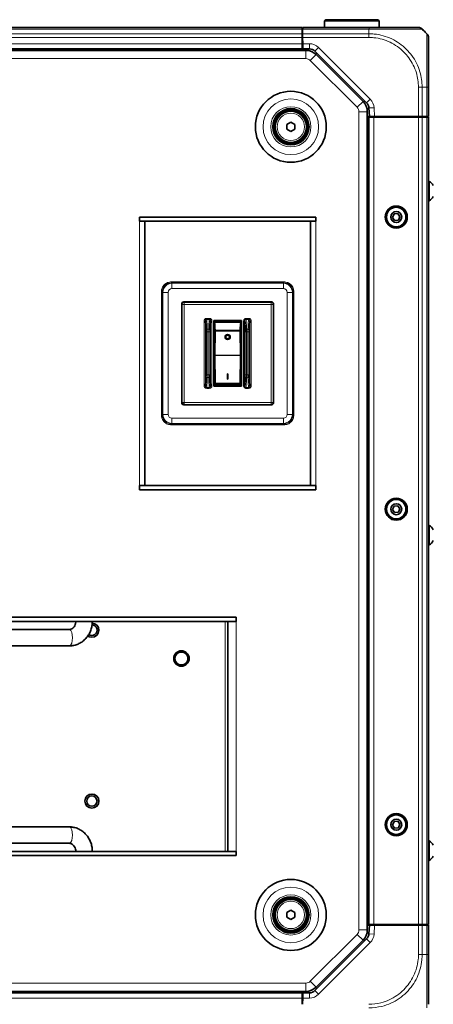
# Model space of a CAD drawing. Header units: millimetres. Extents: x 0 to 1118, y 0 to 864.
# Tile 54 of 172: x 366 to 405, y 314 to 409. Entities that reach past the tile are written whole.
import ezdxf

# ---------------------------------------------------------------- set-up
doc = ezdxf.new("R2010")
doc.units = ezdxf.units.MM

msp = doc.modelspace()

# ---------------------------------------------------------------- linework, layer by layer
at = {"color": 7, "linetype": 'Continuous', "lineweight": 35}
for p, q in [((395.085, 409.207), (394.96, 409.082)), ((394.96, 409.082), (394.96, 408.457)), ((397.597, 409.082), (394.96, 409.082)), ((395.085, 409.207), (397.597, 409.207)), ((397.597, 409.207), (400.11, 409.207)), ((400.235, 409.082), (397.597, 409.082)), ((400.235, 409.082), (400.11, 409.207)), ((400.235, 408.457), (400.235, 409.082)), ((392.81, 408.457), (208.885, 408.457)), ((392.81, 408.311), (392.81, 408.457)), ((392.81, 407.854), (392.81, 408.311)), ((392.85, 408.007), (392.81, 408.007)), ((392.81, 407.5), (392.81, 407.854)), ((392.86, 408.311), (392.845, 408.311)), ((392.845, 408.311), (392.853, 407.854)), ((392.859, 407.5), (392.853, 407.854)), ((392.875, 408.311), (392.86, 408.311)), ((392.875, 408.311), (392.877, 408.457)), ((392.877, 408.457), (399.248, 408.457)), ((404.529, 408.15), (404.826, 407.854)), ((392.81, 406.895), (392.81, 407.5)), ((392.81, 407.382), (392.861, 407.382)), ((392.81, 406.395), (392.81, 406.895)), ((392.87, 406.882), (392.81, 406.882)), ((392.86, 407.457), (392.858, 407.382)), ((392.87, 406.895), (392.859, 407.5)), ((392.878, 406.395), (392.87, 406.895)), ((393.173, 406.257), (208.521, 406.257)), ((392.81, 406.395), (208.885, 406.395)), ((392.81, 406.257), (392.81, 406.395)), ((393.512, 406.395), (392.878, 406.395)), ((392.878, 406.395), (392.881, 406.257)), ((399.019, 401.198), (394.042, 406.175)), ((398.675, 401.336), (394.163, 405.847)), ((404.972, 402.707), (404.972, 399.882)), ((399.085, 321.569), (399.085, 400.346)), ((399.281, 399.882), (399.237, 400.707)), ((391.335, 399.118), (391.722, 399.342)), ((391.335, 398.671), (391.335, 399.118)), ((391.722, 399.342), (392.11, 399.118)), ((392.11, 399.118), (392.11, 398.671)), ((399.281, 399.882), (399.085, 399.882)), ((399.085, 399.832), (399.222, 399.832)), ((399.222, 399.832), (399.222, 322.082)), ((399.722, 399.832), (399.222, 399.832)), ((399.781, 399.882), (399.281, 399.882)), ((404.015, 399.832), (399.722, 399.832)), ((399.76, 399.832), (399.76, 399.882)), ((404.015, 399.882), (399.781, 399.882)), ((400.26, 399.882), (400.26, 399.832)), ((400.423, 399.832), (400.422, 399.882)), ((403.221, 399.832), (403.222, 399.882)), ((403.822, 399.882), (403.822, 399.832)), ((403.973, 399.832), (403.972, 399.882)), ((404.369, 399.882), (404.015, 399.882)), ((404.369, 399.832), (404.015, 399.832)), ((404.826, 399.882), (404.369, 399.882)), ((404.826, 399.832), (404.369, 399.832)), ((404.446, 399.832), (404.447, 399.882)), ((404.972, 399.882), (404.826, 399.882)), ((404.972, 399.832), (404.826, 399.832)), ((404.972, 399.832), (404.972, 322.082)), ((391.722, 398.447), (391.335, 398.671)), ((392.11, 398.671), (391.722, 398.447)), ((405.037, 393.645), (404.972, 393.645)), ((405.037, 391.77), (405.037, 393.645)), ((404.972, 391.77), (405.037, 391.77)), ((377.135, 390.207), (377.135, 389.807)), ((394.135, 390.207), (377.135, 390.207)), ((394.135, 389.807), (377.135, 389.807)), ((377.66, 364.357), (377.66, 389.807)), ((393.61, 389.807), (393.61, 364.357)), ((394.135, 389.807), (394.135, 390.207)), ((401.66, 390.501), (401.511, 390.172)), ((401.511, 390.172), (401.72, 389.879)), ((402.019, 390.536), (401.66, 390.501)), ((401.72, 389.879), (402.079, 389.914)), ((402.229, 390.242), (402.019, 390.536)), ((402.079, 389.914), (402.229, 390.242)), ((389.865, 382.035), (381.405, 382.035)), ((381.209, 381.839), (381.209, 372.325)), ((390.061, 372.325), (390.061, 381.839)), ((384.307, 380.235), (384.307, 373.929)), ((386.962, 380.235), (384.307, 380.235)), ((384.317, 380.225), (384.307, 380.235)), ((384.317, 380.225), (384.317, 377.476)), ((384.365, 378.152), (384.365, 380.164)), ((384.379, 380.043), (384.365, 380.164)), ((386.905, 380.164), (384.365, 380.164)), ((385.447, 380.235), (385.447, 380.164)), ((385.514, 380.164), (385.514, 380.235)), ((385.755, 380.235), (385.755, 380.164)), ((385.822, 380.164), (385.822, 380.235)), ((386.89, 380.043), (386.905, 380.164)), ((386.905, 378.152), (386.905, 380.164)), ((386.962, 380.235), (386.952, 380.225)), ((386.952, 377.476), (386.952, 380.225)), ((386.962, 373.929), (386.962, 380.235)), ((384.429, 379.21), (384.405, 376.917)), ((386.841, 379.21), (386.865, 376.917)), ((385.381, 378.66), (385.381, 378.653)), ((385.889, 378.653), (385.889, 378.66)), ((384.365, 377.652), (384.365, 378.152)), ((384.365, 377.652), (384.372, 377.569)), ((386.898, 377.569), (386.905, 377.652)), ((386.905, 378.152), (386.905, 377.652)), ((384.317, 376.689), (384.317, 373.939)), ((384.365, 376.846), (384.365, 376.309)), ((384.368, 376.812), (384.365, 376.846)), ((384.405, 376.87), (384.429, 374.222)), ((386.865, 376.87), (386.841, 374.222)), ((386.905, 376.846), (386.902, 376.812)), ((386.905, 376.846), (386.905, 376.309)), ((386.952, 373.939), (386.952, 376.689)), ((384.365, 374.214), (384.365, 376.309)), ((386.905, 374.214), (386.905, 376.309)), ((385.659, 375.12), (385.61, 375.12)), ((385.61, 375.113), (385.61, 375.12)), ((385.61, 375.113), (385.659, 375.113)), ((385.61, 375.113), (385.61, 374.587)), ((385.61, 374.587), (385.659, 374.587)), ((385.659, 375.12), (385.659, 375.113)), ((385.659, 374.587), (385.659, 375.113)), ((384.307, 373.929), (384.317, 373.939)), ((384.307, 373.929), (386.962, 373.929)), ((384.317, 373.939), (386.952, 373.939)), ((384.365, 374.214), (384.379, 374.121)), ((384.403, 374.042), (386.866, 374.042)), ((386.905, 374.214), (386.89, 374.121)), ((386.962, 373.929), (386.952, 373.939)), ((381.405, 372.129), (389.865, 372.129)), ((377.135, 364.357), (377.135, 363.957)), ((377.135, 364.357), (394.135, 364.357)), ((394.135, 363.957), (394.135, 364.357)), ((377.135, 363.957), (394.135, 363.957)), ((401.66, 362.376), (401.511, 362.047)), ((402.019, 362.411), (401.66, 362.376)), ((402.229, 362.117), (402.019, 362.411)), ((402.079, 361.789), (402.229, 362.117)), ((401.511, 362.047), (401.72, 361.754)), ((401.72, 361.754), (402.079, 361.789)), ((405.037, 360.52), (404.972, 360.52)), ((405.037, 358.645), (405.037, 360.52)), ((404.972, 358.645), (405.037, 358.645)), ((336.658, 351.682), (386.456, 351.682)), ((386.456, 351.682), (386.456, 351.282)), ((386.456, 351.282), (336.658, 351.282)), ((385.656, 351.282), (385.656, 329.132)), ((370.368, 350.501), (359.93, 350.501)), ((359.93, 348.913), (370.368, 348.913)), ((401.66, 332.001), (401.511, 331.672)), ((402.019, 332.036), (401.66, 332.001)), ((402.229, 331.742), (402.019, 332.036)), ((370.368, 331.501), (359.93, 331.501)), ((401.511, 331.672), (401.72, 331.379)), ((401.72, 331.379), (402.079, 331.414)), ((402.079, 331.414), (402.229, 331.742)), ((359.93, 329.913), (370.368, 329.913)), ((405.037, 330.145), (404.972, 330.145)), ((405.037, 328.27), (405.037, 330.145)), ((336.658, 329.132), (386.456, 329.132)), ((386.456, 329.132), (386.456, 328.732)), ((386.456, 328.732), (336.658, 328.732)), ((404.972, 328.27), (405.037, 328.27)), ((391.335, 323.243), (391.722, 323.467)), ((391.335, 322.796), (391.335, 323.243)), ((391.722, 323.467), (392.11, 323.243)), ((392.11, 323.243), (392.11, 322.796)), ((391.722, 322.572), (391.335, 322.796)), ((392.11, 322.796), (391.722, 322.572)), ((399.222, 322.082), (399.085, 322.082)), ((399.085, 322.032), (399.281, 322.032)), ((399.722, 322.082), (399.222, 322.082)), ((399.237, 321.207), (399.281, 322.032)), ((399.281, 322.032), (399.781, 322.032)), ((404.015, 322.082), (399.722, 322.082)), ((399.76, 322.032), (399.76, 322.082)), ((399.781, 322.032), (404.015, 322.032)), ((400.26, 322.082), (400.26, 322.032)), ((400.423, 322.082), (400.422, 322.032)), ((403.221, 322.082), (403.222, 322.032)), ((403.822, 322.082), (403.822, 322.032)), ((403.973, 322.082), (403.972, 322.032)), ((404.369, 322.082), (404.015, 322.082)), ((404.015, 322.032), (404.369, 322.032)), ((404.826, 322.082), (404.369, 322.082)), ((404.369, 322.032), (404.826, 322.032)), ((404.446, 322.082), (404.447, 322.032)), ((404.972, 322.082), (404.826, 322.082)), ((404.826, 322.032), (404.972, 322.032)), ((404.972, 322.032), (404.972, 319.208)), ((394.042, 315.739), (399.019, 320.716)), ((394.163, 316.067), (398.675, 320.579)), ((208.521, 315.657), (393.173, 315.657)), ((208.885, 315.52), (392.81, 315.52)), ((392.81, 315.657), (392.81, 315.52)), ((392.81, 315.52), (392.81, 315.02)), ((392.81, 315.032), (392.87, 315.032)), ((392.81, 315.02), (392.81, 314.414)), ((392.87, 315.02), (392.859, 314.414)), ((392.87, 315.02), (392.878, 315.52)), ((392.878, 315.52), (392.881, 315.657)), ((392.878, 315.52), (393.512, 315.52)), ((392.861, 314.532), (392.81, 314.532)), ((392.858, 314.532), (392.86, 314.457))]:
    msp.add_line(p, q, dxfattribs=at)
at = {"color": 7, "linetype": 'Continuous', "lineweight": 18}
for p, q in [((392.81, 408.311), (208.885, 408.311)), ((392.81, 407.854), (208.885, 407.854)), ((392.853, 407.854), (399.222, 407.854)), ((399.25, 408.311), (392.875, 408.311)), ((399.222, 408.15), (399.222, 407.854)), ((392.81, 407.5), (208.885, 407.5)), ((392.81, 406.895), (208.885, 406.895)), ((399.222, 407.5), (392.859, 407.5)), ((392.86, 407.457), (392.86, 407.382)), ((392.87, 406.895), (393.512, 406.895)), ((393.512, 406.395), (393.512, 406.895)), ((392.81, 406.27), (208.885, 406.27)), ((393.173, 405.457), (393.173, 406.257)), ((393.598, 405.282), (394.163, 405.847)), ((394.042, 406.175), (394.395, 406.529)), ((394.395, 406.529), (399.372, 401.552)), ((393.173, 405.457), (208.521, 405.457)), ((398.109, 400.77), (393.598, 405.282)), ((404.015, 399.882), (404.015, 402.707)), ((404.826, 402.707), (404.369, 402.707)), ((404.369, 402.707), (404.369, 399.882)), ((404.826, 399.882), (404.826, 402.707)), ((398.109, 400.77), (398.675, 401.336)), ((399.019, 401.198), (399.372, 401.552)), ((398.285, 321.569), (398.285, 400.346)), ((398.285, 400.346), (399.085, 400.346)), ((399.237, 400.707), (399.737, 400.733)), ((399.737, 400.733), (399.781, 399.882)), ((399.722, 399.832), (399.722, 322.082)), ((404.015, 399.832), (404.015, 322.082)), ((404.369, 399.832), (404.369, 322.082)), ((404.826, 399.832), (404.826, 322.082)), ((377.135, 364.357), (377.135, 389.807)), ((394.135, 389.807), (394.135, 364.357)), ((380.217, 383.966), (380.217, 383.869)), ((380.217, 383.966), (391.052, 383.966)), ((391.052, 383.869), (391.052, 383.966)), ((379.251, 383), (379.348, 383)), ((379.251, 371.165), (379.251, 383)), ((379.391, 382.957), (379.348, 383)), ((379.348, 383), (379.348, 371.165)), ((380.217, 383.869), (380.26, 383.826)), ((391.052, 383.869), (380.217, 383.869)), ((380.26, 383.319), (380.26, 383.826)), ((380.26, 383.826), (391.009, 383.826)), ((391.009, 383.319), (380.26, 383.319)), ((391.009, 383.826), (391.052, 383.869)), ((391.009, 383.319), (391.009, 383.826)), ((391.922, 383), (391.878, 382.957)), ((391.922, 371.165), (391.922, 383)), ((391.922, 383), (392.018, 383)), ((392.018, 383), (392.018, 371.165)), ((379.391, 371.208), (379.391, 382.957)), ((379.391, 382.957), (379.898, 382.957)), ((379.898, 382.957), (379.898, 371.208)), ((381.445, 381.995), (381.405, 382.035)), ((389.865, 382.035), (389.825, 381.995)), ((391.371, 371.208), (391.371, 382.957)), ((391.371, 382.957), (391.878, 382.957)), ((391.878, 382.957), (391.878, 371.208)), ((381.209, 381.839), (381.249, 381.799)), ((381.249, 381.799), (381.445, 381.799)), ((381.249, 381.799), (381.249, 372.365)), ((381.445, 381.799), (381.445, 381.995)), ((389.825, 381.995), (381.445, 381.995)), ((381.445, 381.799), (381.445, 372.365)), ((389.825, 381.799), (381.445, 381.799)), ((389.825, 381.995), (389.825, 381.799)), ((389.825, 372.365), (389.825, 381.799)), ((389.825, 381.799), (390.021, 381.799)), ((390.021, 381.799), (390.061, 381.839)), ((390.021, 372.365), (390.021, 381.799)), ((383.369, 380.218), (383.496, 380.218)), ((383.369, 380.218), (383.369, 373.947)), ((383.496, 380.218), (383.496, 373.947)), ((383.871, 380.45), (383.62, 380.45)), ((383.623, 380.342), (383.62, 380.356)), ((383.62, 380.356), (383.871, 380.356)), ((383.871, 380.356), (383.869, 380.342)), ((383.996, 373.947), (383.996, 380.218)), ((384.122, 373.947), (384.122, 380.218)), ((385.628, 380.235), (385.628, 380.164)), ((387.178, 380.224), (387.178, 373.94)), ((387.273, 380.224), (387.273, 373.94)), ((387.649, 380.45), (387.399, 380.45)), ((387.4, 380.349), (387.399, 380.356)), ((387.399, 380.356), (387.649, 380.356)), ((387.649, 380.356), (387.647, 380.342)), ((387.649, 380.45), (387.649, 380.356)), ((387.774, 373.947), (387.774, 380.218)), ((387.901, 373.947), (387.901, 380.218)), ((383.816, 379.421), (383.675, 379.421)), ((384.379, 380.043), (386.89, 380.043)), ((386.843, 379.327), (384.427, 379.327)), ((384.429, 379.21), (386.841, 379.21)), ((387.594, 379.422), (387.454, 379.422)), ((383.551, 379.144), (383.551, 375.02)), ((383.678, 379.144), (383.678, 375.02)), ((383.813, 379.144), (383.678, 379.144)), ((383.813, 375.02), (383.813, 379.144)), ((383.94, 375.02), (383.94, 379.144)), ((387.329, 379.146), (387.329, 375.018)), ((387.456, 379.146), (387.456, 375.018)), ((387.591, 379.146), (387.456, 379.146)), ((387.591, 375.018), (387.591, 379.146)), ((387.718, 375.018), (387.718, 379.146)), ((386.865, 376.917), (384.405, 376.917)), ((384.405, 376.87), (386.865, 376.87)), ((383.816, 374.744), (383.675, 374.744)), ((383.813, 375.02), (383.678, 375.02)), ((387.594, 374.742), (387.454, 374.742)), ((387.591, 375.018), (387.456, 375.018)), ((383.62, 373.809), (383.623, 373.822)), ((383.871, 373.809), (383.62, 373.809)), ((383.62, 373.715), (383.62, 373.809)), ((383.62, 373.715), (383.871, 373.715)), ((383.869, 373.822), (383.871, 373.809)), ((384.122, 373.947), (383.996, 373.947)), ((384.427, 374.129), (386.843, 374.129)), ((386.841, 374.222), (384.429, 374.222)), ((387.399, 373.809), (387.4, 373.816)), ((387.649, 373.809), (387.399, 373.809)), ((387.399, 373.715), (387.399, 373.809)), ((387.399, 373.715), (387.649, 373.715)), ((387.647, 373.822), (387.649, 373.809)), ((387.901, 373.947), (387.774, 373.947)), ((381.249, 372.365), (381.209, 372.325)), ((381.445, 372.365), (381.249, 372.365)), ((381.405, 372.129), (381.445, 372.169)), ((381.445, 372.169), (381.445, 372.365)), ((381.445, 372.365), (389.825, 372.365)), ((381.445, 372.169), (389.825, 372.169)), ((389.825, 372.365), (389.825, 372.169)), ((390.021, 372.365), (389.825, 372.365)), ((389.825, 372.169), (389.865, 372.129)), ((390.061, 372.325), (390.021, 372.365)), ((379.251, 371.165), (379.348, 371.165)), ((379.348, 371.165), (379.391, 371.208)), ((379.391, 371.208), (379.898, 371.208)), ((380.26, 370.339), (380.26, 370.846)), ((380.26, 370.846), (391.009, 370.846)), ((391.009, 370.339), (391.009, 370.846)), ((391.371, 371.208), (391.878, 371.208)), ((391.878, 371.208), (391.922, 371.165)), ((391.922, 371.165), (392.018, 371.165)), ((380.26, 370.339), (380.217, 370.295)), ((380.217, 370.295), (391.052, 370.295)), ((380.217, 370.199), (380.217, 370.295)), ((391.052, 370.199), (380.217, 370.199)), ((391.009, 370.339), (380.26, 370.339)), ((391.052, 370.295), (391.009, 370.339)), ((391.052, 370.295), (391.052, 370.199)), ((385.41, 351.282), (385.41, 329.132)), ((386.456, 351.282), (386.456, 329.132)), ((398.285, 321.569), (399.085, 321.569)), ((399.781, 322.032), (399.737, 321.181)), ((404.015, 319.208), (404.015, 322.032)), ((404.369, 322.032), (404.369, 319.207)), ((404.826, 319.207), (404.826, 322.032)), ((393.598, 316.633), (398.109, 321.144)), ((398.109, 321.144), (398.675, 320.579)), ((399.372, 320.363), (399.019, 320.716)), ((399.737, 321.181), (399.237, 321.207)), ((399.372, 320.363), (394.395, 315.386)), ((404.369, 319.207), (404.826, 319.207)), ((393.598, 316.633), (394.163, 316.067)), ((208.521, 316.457), (393.173, 316.457)), ((393.173, 316.457), (393.173, 315.657)), ((394.395, 315.386), (394.042, 315.739)), ((208.885, 315.645), (392.81, 315.645)), ((208.885, 315.02), (392.81, 315.02)), ((393.512, 315.02), (392.87, 315.02)), ((393.512, 315.02), (393.512, 315.52)), ((392.86, 314.532), (392.86, 314.457))]:
    msp.add_line(p, q, dxfattribs=at)
at = {"color": 7, "linetype": 'Continuous', "lineweight": 35, "flags": 128}
for points in [[(404.508, 399.832), (404.498, 399.872), (404.495, 399.882)], [(372.163, 349.884), (372.315, 349.801), (372.56, 349.755)], [(404.495, 322.032), (404.498, 322.043), (404.508, 322.082)]]:
    msp.add_lwpolyline(points, dxfattribs=at)
at = {"color": 7, "linetype": 'Continuous', "lineweight": 18, "flags": 128}
for points in [[(383.94, 379.144), (383.937, 379.144), (383.929, 379.144), (383.917, 379.144), (383.902, 379.144), (383.882, 379.144), (383.861, 379.144), (383.837, 379.144), (383.813, 379.144)], [(383.551, 375.02), (383.554, 375.02), (383.562, 375.02), (383.574, 375.02), (383.59, 375.02), (383.609, 375.02), (383.63, 375.02), (383.654, 375.02), (383.678, 375.02)], [(387.329, 375.018), (387.332, 375.018), (387.34, 375.018), (387.352, 375.018), (387.368, 375.018), (387.387, 375.018), (387.409, 375.018), (387.432, 375.018), (387.456, 375.018)], [(370.368, 350.501), (370.424, 350.489), (370.531, 350.395), (370.618, 350.217), (370.674, 349.979), (370.694, 349.707)], [(372.162, 349.883), (372.315, 349.8), (372.56, 349.754)], [(370.694, 349.707), (370.674, 349.436), (370.618, 349.197), (370.531, 349.02), (370.424, 348.926), (370.368, 348.913)], [(370.694, 330.707), (370.674, 330.979), (370.618, 331.217), (370.531, 331.395), (370.424, 331.489), (370.368, 331.501)], [(370.368, 329.913), (370.424, 329.926), (370.531, 330.02), (370.618, 330.197), (370.674, 330.436), (370.694, 330.707)]]:
    msp.add_lwpolyline(points, dxfattribs=at)
at = {"color": 7, "linetype": 'Continuous', "lineweight": 35}
for centre, radius in [((391.722, 398.895), 3.416), ((391.722, 398.895), 1.75), ((391.722, 398.895), 1.688), ((391.722, 398.895), 1.575), ((391.722, 398.895), 1.5), ((401.87, 390.207), 1.062), ((401.87, 390.207), 0.984), ((401.87, 390.207), 0.937), ((401.87, 390.207), 0.528), ((401.87, 362.082), 1.062), ((401.87, 362.082), 0.984), ((401.87, 362.082), 0.937), ((401.87, 362.082), 0.528), ((381.185, 347.707), 0.744), ((381.185, 347.707), 0.625), ((372.56, 333.982), 0.677), ((372.56, 333.982), 0.5), ((401.87, 331.707), 1.062), ((401.87, 331.707), 0.984), ((401.87, 331.707), 0.937), ((401.87, 331.707), 0.528), ((391.722, 323.02), 3.416), ((391.722, 323.02), 1.75), ((391.722, 323.02), 1.688), ((391.722, 323.02), 1.575), ((391.722, 323.02), 1.5)]:
    msp.add_circle(centre, radius, dxfattribs=at)
at = {"color": 7, "linetype": 'Continuous', "lineweight": 18}
for centre, radius in [((391.722, 398.895), 2.677), ((391.722, 398.895), 1.938), ((391.722, 398.895), 1.318), ((381.185, 347.707), 0.746), ((372.56, 333.982), 0.678), ((391.722, 323.02), 2.677), ((391.722, 323.02), 1.938), ((391.722, 323.02), 1.318)]:
    msp.add_circle(centre, radius, dxfattribs=at)
for centre, radius, start, end in [((393.512, 405.645), 1.25, 45, 90), ((393.173, 404.857), 0.6, 45, 90), ((398.488, 400.668), 1.25, 3, 45), ((397.685, 400.346), 0.6, 0, 45), ((381.446, 381.798), 0.198, 90.50813, 179.49187), ((389.823, 381.798), 0.198, 0.50813, 89.49187), ((389.823, 372.367), 0.198, 270.50813, 359.49187), ((372.56, 350.432), 0.678, 270, 87.18869), ((397.685, 321.569), 0.6, 315, 0), ((398.488, 321.246), 1.25, 315, 357), ((393.173, 317.057), 0.6, 270, 315), ((393.512, 316.27), 1.25, 270, 315)]:
    msp.add_arc(centre, radius, start, end, dxfattribs=at)
at = {"color": 7, "linetype": 'Continuous', "lineweight": 35}
for centre, radius, start, end in [((393.173, 404.857), 1.4, 45, 90), ((393.512, 405.645), 0.75, 45, 90), ((397.685, 400.346), 1.4, 0, 45), ((398.488, 400.668), 0.75, 3, 45), ((404.499, 392.707), 1.081, 29.2162, 60.11785), ((404.499, 392.707), 1.081, 299.88215, 330.7838), ((381.446, 372.367), 0.198, 180.50813, 269.49187), ((404.499, 359.582), 1.081, 29.2162, 60.11785), ((404.499, 359.582), 1.081, 299.88215, 330.7838), ((372.56, 350.432), 0.5, 233.55743, 90), ((372.56, 350.432), 0.677, 270, 87.1926), ((404.499, 329.207), 1.081, 29.2162, 60.11785), ((404.499, 329.207), 1.081, 299.88215, 330.7838), ((397.685, 321.569), 1.4, 315, 0), ((398.488, 321.246), 0.75, 315, 357), ((393.173, 317.057), 1.4, 270, 315), ((393.512, 316.27), 0.75, 270, 315)]:
    msp.add_arc(centre, radius, start, end, dxfattribs=at)
at = {"color": 7, "linetype": 'Continuous', "lineweight": 18}
for centre, major_axis, ratio, start_param, end_param in [((380.286, 382.931), (0.69, -0.69), 0.922246, 2.389713, 3.893472), ((380.286, 382.931), (0.636, 0.636), 0.991062, 0.818917, 2.322676), ((380.286, 382.931), (-0.284, 0.284), 0.935113, 5.531306, 7.035065), ((390.983, 382.931), (-0.636, 0.636), 0.991062, 3.96051, 5.464268), ((390.983, 382.931), (-0.284, -0.284), 0.935113, 2.389713, 3.893472), ((390.983, 382.931), (0.69, 0.69), 0.922246, 5.531306, 7.035065), ((380.286, 371.234), (0.69, 0.69), 0.922246, 2.389713, 3.893472), ((380.286, 371.234), (-0.636, 0.636), 0.991062, 0.818917, 2.322676), ((380.286, 371.234), (-0.284, -0.284), 0.935113, 5.531306, 7.035065), ((390.983, 371.234), (-0.284, 0.284), 0.935113, 2.389713, 3.893472), ((390.983, 371.234), (0.636, 0.636), 0.991062, 3.96051, 5.464268), ((390.983, 371.234), (0.69, -0.69), 0.922246, 5.531306, 7.035065)]:
    msp.add_ellipse(centre, major_axis=major_axis, ratio=ratio, start_param=start_param, end_param=end_param, dxfattribs=at)
at = {"color": 7, "linetype": 'Continuous', "lineweight": 35}
for centre, major_axis, ratio, start_param, end_param in [((381.406, 381.838), (-0.14, 0.14), 0.992433, 5.501585, 7.064785), ((389.863, 381.838), (0.14, 0.14), 0.992433, 5.501585, 7.064785), ((384.375, 377.098), (-0.028, 3.08), 0.033728, 5.521212, 5.986174), ((384.425, 379.258), (-0.0009, 0.0952), 0.033728, 4.188485, 5.521212), ((386.844, 379.258), (0.0009, 0.0952), 0.033728, 0.761973, 2.0947), ((386.894, 377.098), (0.028, 3.08), 0.033728, 0.297011, 0.761973), ((384.379, 377.082), (-0.004, 0.403), 0.033728, 2.240117, 6.363591), ((384.379, 377.657), (-0.002, 0.254), 0.033728, 1.922519, 2.31715), ((386.89, 377.082), (0.004, 0.403), 0.033728, 6.20278, 10.326254), ((386.89, 377.657), (0.002, 0.254), 0.033728, 3.966035, 4.360666), ((384.408, 376.87), (-0.0009, 0.0952), 0.033728, 1.046892, 1.570491), ((386.862, 376.87), (0.0009, 0.0952), 0.033728, 4.712694, 5.236293), ((386.896, 376.578), (0.002, 0.254), 0.033728, 5.885182, 6.279813), ((384.375, 377.122), (-0.028, 3.08), 0.033728, 2.914395, 3.379357), ((384.425, 374.222), (-0.0009, 0.0952), 0.033728, 3.379357, 4.712084), ((386.844, 374.222), (0.0009, 0.0952), 0.033728, 1.571102, 2.903829), ((386.894, 377.122), (0.028, 3.08), 0.033728, 2.903829, 3.368791), ((381.406, 372.327), (-0.14, -0.14), 0.992433, 5.501585, 7.064785), ((389.863, 372.327), (0.14, -0.14), 0.992433, 5.501585, 7.064785)]:
    msp.add_ellipse(centre, major_axis=major_axis, ratio=ratio, start_param=start_param, end_param=end_param, dxfattribs=at)
for centre, major_axis in [((385.635, 378.66), (0.254, 0)), ((385.635, 378.653), (0.254, 0)), ((385.635, 378.66), (0.191, 0)), ((385.635, 378.653), (0.191, 0))]:
    msp.add_ellipse(centre, major_axis=major_axis, ratio=0.896575, dxfattribs=at)
at = {"color": 7, "linetype": 'Continuous', "lineweight": 18}
for points, knots in [([(399.222, 408.15), (399.224, 408.153), (399.232, 408.168), (399.242, 408.222), (399.247, 408.273), (399.25, 408.311)], [0, 0, 0, 0, 0.0512389, 0.3045526, 1, 1, 1, 1]), ([(399.222, 407.854), (399.399, 407.848), (399.865, 407.834), (400.617, 407.687), (401.439, 407.383), (402.203, 406.937), (402.855, 406.391), (403.408, 405.747), (403.851, 405.02), (404.158, 404.242), (404.336, 403.461), (404.358, 402.96), (404.368, 402.707)], [0, 0, 0, 0, 0.065796, 0.172761, 0.282893, 0.389757, 0.499797, 0.596871, 0.703946, 0.814211, 0.906126, 1, 1, 1, 1]), ([(404.369, 408.311), (404.363, 408.311), (404.347, 408.311), (404.202, 408.307), (403.897, 408.301), (403.451, 408.296), (402.84, 408.294), (402.1, 408.297), (401.266, 408.303), (400.336, 408.309), (399.646, 408.31), (399.25, 408.311)], [0, 0, 0, 0, 0.062705, 0.17058, 0.281665, 0.389428, 0.500417, 0.63527, 0.742284, 0.852424, 1, 1, 1, 1]), ([(404.826, 402.707), (404.826, 402.879), (404.826, 403.341), (404.822, 404.093), (404.814, 404.92), (404.808, 405.69), (404.807, 406.381), (404.81, 406.965), (404.816, 407.416), (404.824, 407.772), (404.825, 407.824), (404.826, 407.854)], [0, 0, 0, 0, 0.063881, 0.171582, 0.282525, 0.390047, 0.500815, 0.616212, 0.727169, 0.841682, 1, 1, 1, 1]), ([(404.015, 402.707), (404.005, 402.94), (403.984, 403.405), (403.816, 404.127), (403.524, 404.851), (403.11, 405.524), (402.595, 406.123), (401.992, 406.632), (401.288, 407.051), (400.523, 407.34), (399.824, 407.481), (399.387, 407.495), (399.222, 407.5)], [0, 0, 0, 0, 0.0929147, 0.1858152, 0.2944776, 0.4031621, 0.5002013, 0.6086254, 0.7170441, 0.8255688, 0.9340808, 1, 1, 1, 1]), ([(380.217, 383.966), (380.089, 383.952), (379.835, 383.924), (379.514, 383.703), (379.293, 383.382), (379.265, 383.128), (379.251, 383)], [0, 0, 0, 0, 0.2522001, 0.5, 0.7477999, 1, 1, 1, 1]), ([(392.018, 383), (392.004, 383.128), (391.977, 383.382), (391.756, 383.703), (391.435, 383.924), (391.181, 383.952), (391.052, 383.966)], [0, 0, 0, 0, 0.2522001, 0.5, 0.7477999, 1, 1, 1, 1]), ([(383.62, 380.45), (383.589, 380.447), (383.54, 380.443), (383.479, 380.412), (383.438, 380.379), (383.406, 380.34), (383.377, 380.287), (383.372, 380.245), (383.369, 380.218)], [0, 0, 0, 0, 0.243607, 0.388781, 0.533147, 0.662057, 0.7901, 1, 1, 1, 1]), ([(383.62, 380.356), (383.611, 380.355), (383.593, 380.354), (383.568, 380.345), (383.546, 380.33), (383.522, 380.306), (383.5, 380.269), (383.497, 380.235), (383.496, 380.218)], [0, 0, 0, 0, 0.127214, 0.253921, 0.380162, 0.506024, 0.755537, 1, 1, 1, 1]), ([(383.623, 380.342), (383.607, 380.34), (383.582, 380.338), (383.553, 380.322), (383.532, 380.306), (383.516, 380.286), (383.5, 380.257), (383.497, 380.234), (383.496, 380.218)], [0, 0, 0, 0, 0.239549, 0.368418, 0.499996, 0.631575, 0.760445, 1, 1, 1, 1]), ([(383.623, 380.342), (383.628, 380.295), (383.639, 380.204), (383.657, 379.921), (383.668, 379.615), (383.675, 379.421)], [0, 0, 0, 0, 0.2835404, 0.5448938, 1, 1, 1, 1]), ([(383.816, 379.421), (383.823, 379.615), (383.834, 379.921), (383.852, 380.204), (383.863, 380.295), (383.869, 380.342)], [0, 0, 0, 0, 0.455106, 0.71646, 1, 1, 1, 1]), ([(383.869, 380.342), (383.885, 380.34), (383.909, 380.338), (383.938, 380.322), (383.959, 380.306), (383.975, 380.286), (383.991, 380.257), (383.994, 380.234), (383.996, 380.218)], [0, 0, 0, 0, 0.239577, 0.368455, 0.500036, 0.631612, 0.760474, 1, 1, 1, 1]), ([(384.122, 380.218), (384.119, 380.245), (384.114, 380.287), (384.086, 380.34), (384.054, 380.379), (384.012, 380.412), (383.951, 380.443), (383.902, 380.447), (383.871, 380.45)], [0, 0, 0, 0, 0.21068, 0.338567, 0.466602, 0.61137, 0.756239, 1, 1, 1, 1]), ([(383.996, 380.218), (383.994, 380.235), (383.991, 380.269), (383.97, 380.306), (383.945, 380.33), (383.923, 380.345), (383.898, 380.354), (383.88, 380.355), (383.871, 380.356)], [0, 0, 0, 0, 0.244463, 0.493975, 0.619838, 0.746079, 0.872785, 1, 1, 1, 1]), ([(387.399, 380.45), (387.371, 380.447), (387.329, 380.442), (387.277, 380.414), (387.242, 380.385), (387.213, 380.35), (387.185, 380.297), (387.181, 380.253), (387.178, 380.224)], [0, 0, 0, 0, 0.2344119, 0.3643901, 0.4941084, 0.6245061, 0.7549077, 1, 1, 1, 1]), ([(387.399, 380.356), (387.39, 380.356), (387.374, 380.355), (387.35, 380.347), (387.327, 380.334), (387.302, 380.312), (387.278, 380.275), (387.275, 380.241), (387.273, 380.224)], [0, 0, 0, 0, 0.123652, 0.247351, 0.371391, 0.496018, 0.746424, 1, 1, 1, 1]), ([(387.273, 380.224), (387.275, 380.24), (387.277, 380.264), (387.293, 380.293), (387.31, 380.313), (387.33, 380.329), (387.359, 380.344), (387.384, 380.347), (387.4, 380.349)], [0, 0, 0, 0, 0.239533, 0.368401, 0.499981, 0.631564, 0.760439, 1, 1, 1, 1]), ([(387.4, 380.349), (387.406, 380.302), (387.417, 380.213), (387.435, 379.928), (387.447, 379.619), (387.454, 379.422)], [0, 0, 0, 0, 0.284492, 0.546167, 1, 1, 1, 1]), ([(387.594, 379.422), (387.601, 379.616), (387.612, 379.922), (387.631, 380.204), (387.641, 380.295), (387.647, 380.342)], [0, 0, 0, 0, 0.4551265, 0.7164744, 1, 1, 1, 1]), ([(387.647, 380.342), (387.663, 380.34), (387.687, 380.338), (387.717, 380.322), (387.737, 380.306), (387.753, 380.286), (387.769, 380.257), (387.772, 380.234), (387.774, 380.218)], [0, 0, 0, 0, 0.239577, 0.368455, 0.500036, 0.631612, 0.760474, 1, 1, 1, 1]), ([(387.901, 380.218), (387.897, 380.245), (387.892, 380.287), (387.864, 380.34), (387.832, 380.379), (387.79, 380.412), (387.729, 380.443), (387.68, 380.447), (387.649, 380.45)], [0, 0, 0, 0, 0.210628, 0.338553, 0.466626, 0.611388, 0.75625, 1, 1, 1, 1]), ([(387.774, 380.218), (387.772, 380.235), (387.769, 380.269), (387.748, 380.306), (387.723, 380.33), (387.701, 380.345), (387.676, 380.354), (387.658, 380.355), (387.649, 380.356)], [0, 0, 0, 0, 0.244463, 0.493975, 0.619838, 0.746079, 0.872785, 1, 1, 1, 1]), ([(383.549, 379.332), (383.551, 379.343), (383.554, 379.36), (383.57, 379.38), (383.586, 379.394), (383.606, 379.406), (383.635, 379.417), (383.66, 379.419), (383.675, 379.421)], [0, 0, 0, 0, 0.239148, 0.367754, 0.499124, 0.630622, 0.759594, 1, 1, 1, 1]), ([(383.675, 379.421), (383.676, 379.379), (383.678, 379.298), (383.678, 379.195), (383.678, 379.144)], [0, 0, 0, 0, 0.507372, 1, 1, 1, 1]), ([(383.813, 379.144), (383.813, 379.195), (383.814, 379.298), (383.815, 379.379), (383.816, 379.421)], [0, 0, 0, 0, 0.492663, 1, 1, 1, 1]), ([(383.943, 379.332), (383.941, 379.343), (383.938, 379.36), (383.922, 379.38), (383.905, 379.394), (383.885, 379.406), (383.856, 379.417), (383.831, 379.419), (383.816, 379.421)], [0, 0, 0, 0, 0.239148, 0.367754, 0.499124, 0.630622, 0.759594, 1, 1, 1, 1]), ([(387.327, 379.333), (387.329, 379.344), (387.332, 379.361), (387.348, 379.382), (387.364, 379.396), (387.384, 379.408), (387.414, 379.419), (387.438, 379.421), (387.454, 379.422)], [0, 0, 0, 0, 0.239137, 0.367739, 0.499108, 0.630607, 0.759583, 1, 1, 1, 1]), ([(387.454, 379.422), (387.454, 379.381), (387.456, 379.3), (387.456, 379.197), (387.456, 379.146)], [0, 0, 0, 0, 0.507387, 1, 1, 1, 1]), ([(387.591, 379.146), (387.592, 379.197), (387.592, 379.3), (387.593, 379.381), (387.594, 379.422)], [0, 0, 0, 0, 0.492648, 1, 1, 1, 1]), ([(387.721, 379.333), (387.719, 379.344), (387.716, 379.361), (387.7, 379.382), (387.683, 379.396), (387.663, 379.408), (387.634, 379.419), (387.61, 379.421), (387.594, 379.422)], [0, 0, 0, 0, 0.239149, 0.367755, 0.499125, 0.630623, 0.759595, 1, 1, 1, 1]), ([(383.549, 374.833), (383.551, 374.822), (383.554, 374.805), (383.57, 374.784), (383.586, 374.77), (383.606, 374.759), (383.636, 374.747), (383.66, 374.745), (383.675, 374.744)], [0, 0, 0, 0, 0.239777, 0.368566, 0.5, 0.631434, 0.760223, 1, 1, 1, 1]), ([(383.675, 374.744), (383.668, 374.55), (383.657, 374.244), (383.639, 373.96), (383.628, 373.87), (383.623, 373.822)], [0, 0, 0, 0, 0.455106, 0.71646, 1, 1, 1, 1]), ([(383.678, 375.02), (383.678, 374.969), (383.678, 374.866), (383.676, 374.785), (383.675, 374.744)], [0, 0, 0, 0, 0.492617, 1, 1, 1, 1]), ([(383.816, 374.744), (383.815, 374.785), (383.814, 374.866), (383.813, 374.969), (383.813, 375.02)], [0, 0, 0, 0, 0.507369, 1, 1, 1, 1]), ([(383.943, 374.833), (383.941, 374.822), (383.938, 374.805), (383.922, 374.784), (383.905, 374.77), (383.885, 374.759), (383.856, 374.747), (383.831, 374.745), (383.816, 374.744)], [0, 0, 0, 0, 0.239148, 0.367754, 0.499124, 0.630622, 0.759594, 1, 1, 1, 1]), ([(383.869, 373.822), (383.863, 373.87), (383.852, 373.96), (383.834, 374.244), (383.823, 374.55), (383.816, 374.744)], [0, 0, 0, 0, 0.28354, 0.544894, 1, 1, 1, 1]), ([(387.327, 374.831), (387.329, 374.82), (387.332, 374.803), (387.348, 374.783), (387.364, 374.768), (387.384, 374.757), (387.414, 374.746), (387.438, 374.743), (387.454, 374.742)], [0, 0, 0, 0, 0.239137, 0.367739, 0.499108, 0.630607, 0.759583, 1, 1, 1, 1]), ([(387.454, 374.742), (387.447, 374.546), (387.435, 374.236), (387.417, 373.951), (387.406, 373.862), (387.4, 373.816)], [0, 0, 0, 0, 0.453833, 0.715508, 1, 1, 1, 1]), ([(387.456, 375.018), (387.456, 374.968), (387.456, 374.864), (387.454, 374.783), (387.454, 374.742)], [0, 0, 0, 0, 0.492661, 1, 1, 1, 1]), ([(387.594, 374.742), (387.593, 374.783), (387.592, 374.864), (387.592, 374.968), (387.591, 375.018)], [0, 0, 0, 0, 0.507384, 1, 1, 1, 1]), ([(387.721, 374.831), (387.719, 374.82), (387.716, 374.803), (387.7, 374.783), (387.683, 374.768), (387.663, 374.757), (387.634, 374.746), (387.61, 374.743), (387.594, 374.742)], [0, 0, 0, 0, 0.239149, 0.367755, 0.499125, 0.630623, 0.759595, 1, 1, 1, 1]), ([(387.647, 373.822), (387.641, 373.869), (387.631, 373.96), (387.612, 374.243), (387.601, 374.548), (387.594, 374.742)], [0, 0, 0, 0, 0.2835256, 0.5448735, 1, 1, 1, 1]), ([(383.369, 373.947), (383.372, 373.92), (383.377, 373.877), (383.406, 373.825), (383.438, 373.785), (383.479, 373.752), (383.54, 373.722), (383.589, 373.718), (383.62, 373.715)], [0, 0, 0, 0, 0.21068, 0.338567, 0.466603, 0.61137, 0.756239, 1, 1, 1, 1]), ([(383.623, 373.822), (383.607, 373.824), (383.582, 373.827), (383.553, 373.842), (383.532, 373.858), (383.516, 373.878), (383.5, 373.907), (383.497, 373.931), (383.496, 373.947)], [0, 0, 0, 0, 0.239577, 0.368455, 0.500036, 0.631612, 0.760474, 1, 1, 1, 1]), ([(383.496, 373.947), (383.497, 373.93), (383.5, 373.896), (383.522, 373.858), (383.546, 373.834), (383.568, 373.82), (383.593, 373.81), (383.611, 373.809), (383.62, 373.809)], [0, 0, 0, 0, 0.2444633, 0.4939754, 0.6198377, 0.7460788, 0.8727855, 1, 1, 1, 1]), ([(383.869, 373.822), (383.885, 373.824), (383.909, 373.827), (383.938, 373.842), (383.959, 373.858), (383.975, 373.878), (383.991, 373.907), (383.994, 373.931), (383.996, 373.947)], [0, 0, 0, 0, 0.239549, 0.368418, 0.499996, 0.631575, 0.760445, 1, 1, 1, 1]), ([(383.871, 373.809), (383.88, 373.809), (383.898, 373.81), (383.923, 373.82), (383.945, 373.834), (383.97, 373.858), (383.991, 373.896), (383.994, 373.93), (383.996, 373.947)], [0, 0, 0, 0, 0.127214, 0.253921, 0.380162, 0.506024, 0.755537, 1, 1, 1, 1]), ([(383.871, 373.715), (383.902, 373.718), (383.951, 373.722), (384.012, 373.752), (384.054, 373.785), (384.086, 373.825), (384.114, 373.877), (384.119, 373.92), (384.122, 373.947)], [0, 0, 0, 0, 0.2436088, 0.3887837, 0.5331506, 0.6620546, 0.7900911, 1, 1, 1, 1]), ([(387.178, 373.94), (387.181, 373.91), (387.188, 373.851), (387.231, 373.788), (387.278, 373.75), (387.329, 373.722), (387.372, 373.718), (387.399, 373.715)], [0, 0, 0, 0, 0.254674, 0.504538, 0.637382, 0.769872, 1, 1, 1, 1]), ([(387.4, 373.816), (387.384, 373.817), (387.359, 373.82), (387.33, 373.836), (387.31, 373.852), (387.293, 373.872), (387.277, 373.901), (387.275, 373.924), (387.273, 373.94)], [0, 0, 0, 0, 0.2395614, 0.368437, 0.5000198, 0.6315998, 0.7604671, 1, 1, 1, 1]), ([(387.273, 373.94), (387.275, 373.923), (387.278, 373.889), (387.302, 373.852), (387.327, 373.83), (387.35, 373.818), (387.374, 373.81), (387.39, 373.809), (387.399, 373.809)], [0, 0, 0, 0, 0.253576, 0.503982, 0.628609, 0.752648, 0.876348, 1, 1, 1, 1]), ([(387.647, 373.822), (387.663, 373.824), (387.687, 373.827), (387.717, 373.842), (387.737, 373.858), (387.753, 373.878), (387.769, 373.907), (387.772, 373.931), (387.774, 373.947)], [0, 0, 0, 0, 0.239549, 0.368418, 0.499996, 0.631575, 0.760445, 1, 1, 1, 1]), ([(387.649, 373.809), (387.658, 373.809), (387.676, 373.81), (387.701, 373.82), (387.723, 373.834), (387.748, 373.858), (387.769, 373.896), (387.772, 373.93), (387.774, 373.947)], [0, 0, 0, 0, 0.127214, 0.253921, 0.380162, 0.506024, 0.755537, 1, 1, 1, 1]), ([(387.649, 373.715), (387.68, 373.718), (387.729, 373.722), (387.79, 373.752), (387.832, 373.785), (387.864, 373.825), (387.892, 373.877), (387.897, 373.92), (387.901, 373.947)], [0, 0, 0, 0, 0.243575, 0.388734, 0.533085, 0.662101, 0.790249, 1, 1, 1, 1]), ([(379.251, 371.165), (379.265, 371.036), (379.293, 370.782), (379.514, 370.461), (379.835, 370.24), (380.089, 370.212), (380.217, 370.199)], [0, 0, 0, 0, 0.2522, 0.5, 0.7478, 1, 1, 1, 1]), ([(391.052, 370.199), (391.181, 370.212), (391.435, 370.24), (391.756, 370.461), (391.977, 370.782), (392.004, 371.036), (392.018, 371.165)], [0, 0, 0, 0, 0.2522, 0.5, 0.7478, 1, 1, 1, 1]), ([(399.222, 314.414), (399.619, 314.443), (400.3, 314.491), (401.209, 314.828), (401.954, 315.25), (402.605, 315.795), (403.145, 316.437), (403.566, 317.145), (403.857, 317.916), (403.997, 318.614), (404.01, 319.048), (404.015, 319.208)], [0, 0, 0, 0, 0.158413, 0.271114, 0.383835, 0.49919, 0.608333, 0.717478, 0.826751, 0.936004, 1, 1, 1, 1]), ([(404.368, 319.207), (404.363, 319.035), (404.349, 318.573), (404.205, 317.822), (403.9, 316.994), (403.452, 316.224), (402.871, 315.533), (402.169, 314.95), (401.366, 314.499), (400.386, 314.142), (399.65, 314.091), (399.222, 314.061)], [0, 0, 0, 0, 0.063881, 0.171582, 0.282525, 0.390047, 0.500815, 0.616212, 0.727169, 0.841682, 1, 1, 1, 1]), ([(404.826, 314.061), (404.826, 314.066), (404.826, 314.081), (404.822, 314.227), (404.816, 314.532), (404.81, 314.977), (404.807, 315.523), (404.808, 316.168), (404.813, 316.894), (404.82, 317.672), (404.825, 318.454), (404.826, 318.954), (404.826, 319.207)], [0, 0, 0, 0, 0.065796, 0.172761, 0.282893, 0.389757, 0.499797, 0.596871, 0.703946, 0.814211, 0.906126, 1, 1, 1, 1])]:
    msp.add_open_spline(points, degree=3, knots=knots, dxfattribs=at)
for points in [[(399.222, 407.854), (399.222, 407.829), (399.222, 407.78), (399.222, 407.693), (399.222, 407.598), (399.222, 407.533), (399.222, 407.5)], [(399.25, 408.311), (399.25, 408.333), (399.25, 408.376), (399.249, 408.422), (399.248, 408.452), (399.248, 408.455), (399.248, 408.457)], [(404.369, 402.707), (404.344, 402.707), (404.295, 402.707), (404.208, 402.707), (404.113, 402.707), (404.048, 402.707), (404.015, 402.707)], [(404.826, 402.707), (404.848, 402.707), (404.891, 402.707), (404.937, 402.707), (404.967, 402.707), (404.97, 402.707), (404.972, 402.707)], [(383.62, 380.45), (383.62, 380.439), (383.62, 380.417), (383.62, 380.388), (383.62, 380.365), (383.62, 380.359), (383.62, 380.356)], [(383.871, 380.356), (383.871, 380.359), (383.871, 380.365), (383.871, 380.388), (383.871, 380.417), (383.871, 380.439), (383.871, 380.45)], [(384.122, 380.218), (384.106, 380.218), (384.074, 380.218), (384.032, 380.218), (384.003, 380.218), (383.998, 380.218), (383.996, 380.218)], [(387.273, 380.224), (387.271, 380.224), (387.268, 380.224), (387.245, 380.224), (387.214, 380.224), (387.19, 380.224), (387.178, 380.224)], [(387.399, 380.45), (387.399, 380.439), (387.399, 380.417), (387.399, 380.388), (387.399, 380.365), (387.399, 380.359), (387.399, 380.356)], [(387.901, 380.218), (387.884, 380.218), (387.852, 380.218), (387.81, 380.218), (387.781, 380.218), (387.776, 380.218), (387.774, 380.218)], [(383.94, 379.144), (383.94, 379.179), (383.94, 379.249), (383.942, 379.304), (383.943, 379.332)], [(387.718, 379.146), (387.718, 379.181), (387.719, 379.251), (387.72, 379.306), (387.721, 379.333)], [(383.551, 379.144), (383.553, 379.144), (383.558, 379.144), (383.588, 379.144), (383.629, 379.144), (383.662, 379.144), (383.678, 379.144)], [(387.329, 379.146), (387.332, 379.146), (387.336, 379.146), (387.366, 379.146), (387.407, 379.146), (387.44, 379.146), (387.456, 379.146)], [(387.718, 379.146), (387.716, 379.146), (387.711, 379.146), (387.682, 379.146), (387.64, 379.146), (387.608, 379.146), (387.591, 379.146)], [(383.551, 375.02), (383.551, 374.985), (383.551, 374.915), (383.549, 374.86), (383.549, 374.833)], [(383.94, 375.02), (383.938, 375.02), (383.933, 375.02), (383.903, 375.02), (383.862, 375.02), (383.829, 375.02), (383.813, 375.02)], [(387.329, 375.018), (387.329, 374.983), (387.329, 374.913), (387.328, 374.859), (387.327, 374.831)], [(387.718, 375.018), (387.716, 375.018), (387.711, 375.018), (387.682, 375.018), (387.64, 375.018), (387.608, 375.018), (387.591, 375.018)], [(383.369, 373.947), (383.385, 373.947), (383.418, 373.947), (383.459, 373.947), (383.489, 373.947), (383.493, 373.947), (383.496, 373.947)], [(383.871, 373.715), (383.871, 373.726), (383.871, 373.748), (383.871, 373.777), (383.871, 373.799), (383.871, 373.805), (383.871, 373.809)], [(387.178, 373.94), (387.19, 373.94), (387.214, 373.94), (387.245, 373.94), (387.268, 373.94), (387.271, 373.94), (387.273, 373.94)], [(387.649, 373.715), (387.649, 373.726), (387.649, 373.748), (387.649, 373.777), (387.649, 373.799), (387.649, 373.805), (387.649, 373.809)], [(404.369, 319.207), (404.344, 319.207), (404.295, 319.207), (404.207, 319.208), (404.113, 319.208), (404.048, 319.208), (404.015, 319.208)], [(404.826, 319.207), (404.848, 319.207), (404.891, 319.207), (404.937, 319.208), (404.967, 319.208), (404.97, 319.208), (404.972, 319.208)]]:
    msp.add_open_spline(points, degree=3, dxfattribs=at)
at = {"color": 7, "linetype": 'Continuous', "lineweight": 35}
for points, knots in [([(399.248, 408.457), (399.616, 408.457), (400.254, 408.457), (401.117, 408.457), (401.891, 408.457), (402.578, 408.457), (403.147, 408.457), (403.565, 408.457), (403.855, 408.457), (403.995, 408.457), (404.01, 408.457), (404.015, 408.457)], [0, 0, 0, 0, 0.147652, 0.256205, 0.364776, 0.499589, 0.608942, 0.718292, 0.827742, 0.937176, 1, 1, 1, 1]), ([(404.831, 407.844), (404.721, 407.953), (404.561, 408.11), (404.39, 408.262), (404.338, 408.309)], [0, 0, 0, 0, 0.6913844, 1, 1, 1, 1]), ([(404.369, 408.311), (404.382, 408.297), (404.426, 408.253), (404.478, 408.201), (404.518, 408.162), (404.527, 408.152), (404.529, 408.15), (404.529, 408.15)], [0, 0, 0, 0, 0.245202, 0.817535, 0.960682, 0.992151, 1, 1, 1, 1]), ([(404.972, 407.5), (404.972, 407.472), (404.972, 407.423), (404.972, 407.086), (404.972, 406.664), (404.972, 406.119), (404.972, 405.478), (404.972, 404.769), (404.972, 403.999), (404.972, 403.301), (404.972, 402.867), (404.972, 402.707)], [0, 0, 0, 0, 0.158413, 0.271114, 0.383835, 0.49919, 0.608333, 0.717478, 0.826751, 0.936004, 1, 1, 1, 1]), ([(384.317, 377.476), (384.317, 377.474), (384.315, 377.47), (384.314, 377.437), (384.313, 377.39), (384.311, 377.317), (384.31, 377.212), (384.31, 377.082), (384.31, 376.952), (384.311, 376.848), (384.313, 376.774), (384.314, 376.728), (384.315, 376.695), (384.317, 376.691), (384.317, 376.689)], [0, 0, 0, 0, 0.075475, 0.150784, 0.21771, 0.284525, 0.400707, 0.500002, 0.599292, 0.715473, 0.782398, 0.849215, 0.92458, 1, 1, 1, 1]), ([(386.952, 376.689), (386.953, 376.691), (386.954, 376.695), (386.955, 376.728), (386.957, 376.774), (386.958, 376.848), (386.959, 376.952), (386.959, 377.082), (386.959, 377.212), (386.958, 377.317), (386.957, 377.39), (386.955, 377.437), (386.954, 377.47), (386.953, 377.474), (386.952, 377.476)], [0, 0, 0, 0, 0.075475, 0.150784, 0.21771, 0.284525, 0.400707, 0.500002, 0.599292, 0.715473, 0.782398, 0.849215, 0.92458, 1, 1, 1, 1]), ([(371.021, 351.295), (371.02, 351.261), (371.016, 351.148), (370.969, 350.96), (370.861, 350.76), (370.715, 350.612), (370.545, 350.518), (370.428, 350.507), (370.368, 350.501)], [0, 0, 0, 0, 0.074312, 0.250851, 0.428551, 0.609454, 0.797931, 1, 1, 1, 1]), ([(370.368, 348.913), (370.458, 348.917), (370.684, 348.925), (371.039, 349.01), (371.416, 349.175), (371.758, 349.41), (372.054, 349.706), (372.296, 350.055), (372.474, 350.446), (372.587, 350.864), (372.601, 351.152), (372.608, 351.295)], [0, 0, 0, 0, 0.075847, 0.190308, 0.30471, 0.419328, 0.534448, 0.650243, 0.766763, 0.88396, 1, 1, 1, 1]), ([(372.608, 329.12), (372.606, 329.21), (372.598, 329.445), (372.522, 329.821), (372.365, 330.23), (372.139, 330.602), (371.851, 330.923), (371.513, 331.183), (371.136, 331.37), (370.749, 331.482), (370.49, 331.495), (370.368, 331.501)], [0, 0, 0, 0, 0.07283, 0.191152, 0.309742, 0.428293, 0.546557, 0.664272, 0.781227, 0.897324, 1, 1, 1, 1]), ([(370.368, 329.913), (370.39, 329.913), (370.472, 329.909), (370.61, 329.867), (370.772, 329.754), (370.906, 329.585), (371.002, 329.368), (371.015, 329.202), (371.021, 329.12)], [0, 0, 0, 0, 0.074944, 0.275444, 0.459341, 0.633869, 0.81832, 1, 1, 1, 1]), ([(404.972, 319.208), (404.972, 318.975), (404.972, 318.509), (404.972, 317.787), (404.972, 317.064), (404.972, 316.39), (404.972, 315.791), (404.972, 315.282), (404.972, 314.864), (404.972, 314.575), (404.972, 314.433), (404.972, 314.42), (404.972, 314.414)], [0, 0, 0, 0, 0.0929147, 0.1858152, 0.2944776, 0.4031621, 0.5002013, 0.6086254, 0.7170441, 0.8255688, 0.9340808, 1, 1, 1, 1])]:
    msp.add_open_spline(points, degree=3, knots=knots, dxfattribs=at)
for points in [[(404.369, 408.311), (404.344, 408.333), (404.295, 408.376), (404.208, 408.422), (404.113, 408.452), (404.048, 408.455), (404.015, 408.457)], [(404.826, 407.854), (404.848, 407.829), (404.891, 407.78), (404.937, 407.693), (404.967, 407.598), (404.97, 407.533), (404.972, 407.5)], [(383.496, 380.218), (383.505, 380.129), (383.525, 379.952), (383.541, 379.538), (383.549, 379.332)], [(383.943, 379.332), (383.95, 379.538), (383.966, 379.952), (383.986, 380.129), (383.996, 380.218)], [(387.273, 380.224), (387.283, 380.137), (387.303, 379.963), (387.319, 379.543), (387.327, 379.333)], [(387.721, 379.333), (387.729, 379.54), (387.744, 379.953), (387.764, 380.13), (387.774, 380.218)], [(383.549, 379.332), (383.549, 379.304), (383.551, 379.249), (383.551, 379.179), (383.551, 379.144)], [(387.327, 379.333), (387.328, 379.306), (387.329, 379.251), (387.329, 379.181), (387.329, 379.146)], [(383.549, 374.833), (383.541, 374.626), (383.525, 374.212), (383.505, 374.035), (383.496, 373.947)], [(383.943, 374.833), (383.942, 374.86), (383.94, 374.915), (383.94, 374.985), (383.94, 375.02)], [(383.996, 373.947), (383.986, 374.035), (383.966, 374.212), (383.95, 374.626), (383.943, 374.833)], [(387.327, 374.831), (387.319, 374.621), (387.303, 374.202), (387.283, 374.027), (387.273, 373.94)], [(387.721, 374.831), (387.72, 374.859), (387.719, 374.913), (387.718, 374.983), (387.718, 375.018)], [(387.774, 373.947), (387.764, 374.035), (387.744, 374.212), (387.729, 374.625), (387.721, 374.831)]]:
    msp.add_open_spline(points, degree=3, dxfattribs=at)

doc.saveas('drawing.dxf')
